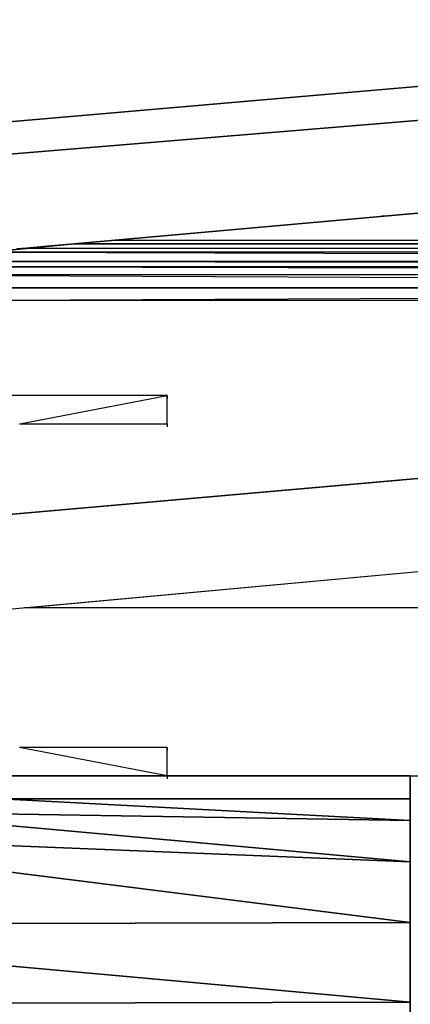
# Model space of a CAD drawing. Header units: millimetres. Extents: x 61846 to 198573, y 13020 to 52988.
# Tile 239 of 240: x 188461 to 188666, y 26006 to 26523. Entities that reach past the tile are written whole.
import ezdxf

# ---------------------------------------------------------------- set-up
doc = ezdxf.new("R2010")
doc.units = ezdxf.units.MM
for name, color, linetype, lineweight in [('A-COLS', 52, 'Continuous', 35), ('A-ROOF', 132, 'Continuous', 35), ('S-BEAM', 12, 'Continuous', 35)]:
    doc.layers.add(name, color=color, linetype=linetype, lineweight=lineweight)

# ---------------------------------------------------------------- blocks, each defined once
blk = doc.blocks.new('28_PBT_SC_staal_H-profiel_gekromd_dak toneeltoren_S355_HE200B_betondak_as R_3531939 - 28_PBT_SC_staal_H-profiel_gekromd_dak toneeltoren_S355_HE200B_betondak_as R_3531939-313701-GZ lierenkamer 4')
at = {"layer": 'A-COLS', "color": 250, "lineweight": 25}
for p, q in [((-47459.74, 26325.59), (-47559.74, 26325.59)), ((-47537.08, 26310.64), (-47459.74, 26325.59)), ((-47459.74, 26310.61), (-47459.74, 26325.59)), ((-47459.74, 26325.59), (-47459.74, 26323.99)), ((-47537.24, 26310.61), (-47459.74, 26310.61)), ((-47459.74, 26310.61), (-47459.74, 26309.01)), ((-47459.74, 26140.85), (-47537.24, 26140.85)), ((-47459.74, 26125.87), (-47537.24, 26140.85)), ((-47459.74, 26125.87), (-47459.74, 26140.85)), ((-47459.74, 26140.85), (-47459.74, 26139.25)), ((-47546.74, 26125.87), (-47459.74, 26125.87)), ((-47546.74, 26125.87), (-47332.02, 26125.87)), ((-47332.02, 26125.87), (-47546.74, 26125.87)), ((-47459.74, 26125.87), (-47459.74, 26124.28)), ((-47332.02, 26125.87), (-47332.02, 26113.89)), ((-47332.02, 26113.89), (-47332.02, 26125.87)), ((-47546.92, 26113.81), (-47332.02, 26102.51)), ((-47332.02, 26102.51), (-47546.92, 26113.81)), ((-47546.1, 26113.89), (-47332.02, 26113.89)), ((-47332.02, 26113.89), (-47546.1, 26113.89)), ((-47332.02, 26113.89), (-47332.02, 26102.51)), ((-47332.02, 26102.51), (-47332.02, 26113.89)), ((-47619.66, 26106.63), (-47332.02, 26080.81)), ((-47332.02, 26080.81), (-47619.66, 26106.63)), ((-47332.02, 26102.51), (-47614.98, 26107.1)), ((-47614.98, 26107.1), (-47332.02, 26102.51)), ((-47332.02, 26102.51), (-47332.02, 26080.81)), ((-47332.02, 26080.81), (-47332.02, 26102.51)), ((-47695.89, 26094.76), (-47332.02, 26048.95)), ((-47332.02, 26048.95), (-47695.89, 26094.76)), ((-47332.02, 26080.81), (-47692.32, 26095.39)), ((-47692.32, 26095.39), (-47332.02, 26080.81)), ((-47332.02, 26080.81), (-47332.02, 26048.95)), ((-47332.02, 26048.95), (-47332.02, 26080.81)), ((-47332.02, 26048.95), (-47782.02, 26047.76)), ((-47782.02, 26047.76), (-47332.02, 26048.95)), ((-47782.02, 26047.76), (-47332.02, 26007.19)), ((-47332.02, 26007.19), (-47782.02, 26047.76)), ((-47332.02, 26048.95), (-47332.02, 26007.19)), ((-47332.02, 26007.19), (-47332.02, 26048.95)), ((-47332.02, 26007.19), (-47782.02, 26005.99)), ((-47782.02, 26005.99), (-47332.02, 26007.19)), ((-47332.02, 26007.19), (-47332.02, 25955.87)), ((-47332.02, 25955.87), (-47332.02, 26007.19))]:
    blk.add_line(p, q, dxfattribs=at)
blk = doc.blocks.new('28_PBT_SC_staal_H-profiel_gekromd_dak toneeltoren_S355_HE200B_betondak_as R_3531939 - 28_PBT_SC_staal_H-profiel_gekromd_dak toneeltoren_S355_HE200B_betondak_as R_3531939-313705-GZ lierenkamer 4')
blk.add_blockref('28_PBT_SC_staal_H-profiel_gekromd_dak toneeltoren_S355_HE200B_betondak_as R_3531939 - 28_PBT_SC_staal_H-profiel_gekromd_dak toneeltoren_S355_HE200B_betondak_as R_3531939-313701-GZ lierenkamer 4', (0, 0))
blk = doc.blocks.new('28_PBT_SF_toneeltoren_dakboog_28_PBT_SF_toneeltoren_dakboog as R - 28_PBT_SF_toneeltoren_dakboog_28_PBT_SF_toneeltoren_dakboog as R-332845-GZ lierenkamer 4')
at = {"layer": 'S-BEAM', "color": 250, "lineweight": 25}
for p, q in [((-47560.05, 26375.52), (-46212.98, 26375.52)), ((-47546.74, 26125.87), (-46004.83, 26125.87))]:
    blk.add_line(p, q, dxfattribs=at)
blk = doc.blocks.new('TadP_A_CON_CONSTRUCTIE_rvt-6-GZ lierenkamer 4')
at = {"layer": 'A-COLS', "color": 10, "lineweight": 18}
blk.add_blockref('28_PBT_SC_staal_H-profiel_gekromd_dak toneeltoren_S355_HE200B_betondak_as R_3531939 - 28_PBT_SC_staal_H-profiel_gekromd_dak toneeltoren_S355_HE200B_betondak_as R_3531939-313705-GZ lierenkamer 4', (0, 0), dxfattribs=at)
at = {"layer": 'S-BEAM', "color": 10, "lineweight": 18}
blk.add_blockref('28_PBT_SF_toneeltoren_dakboog_28_PBT_SF_toneeltoren_dakboog as R - 28_PBT_SF_toneeltoren_dakboog_28_PBT_SF_toneeltoren_dakboog as R-332845-GZ lierenkamer 4', (0, 0), dxfattribs=at)
blk = doc.blocks.new('27_NOAHH_Dak_Dak-x 2835671 - 27_10_Metaal_Aluminium-163077-GZ lierenkamer 4')
at = {"layer": 'A-ROOF', "color": 250, "lineweight": 25}
for p, q in [((-47561.44, 26450.69), (-46683.75, 26522.79)), ((-47096.8, 26507.86), (-47741.95, 26451.81)), ((-47104.92, 26507.16), (-47741.95, 26451.81)), ((-47741.95, 26451.81), (-47104.92, 26507.16))]:
    blk.add_line(p, q, dxfattribs=at)
blk = doc.blocks.new('27_NOAHH_Dak_Dak-x 2835671 - 21_10_Hout-163069-GZ lierenkamer 4')
at = {"layer": 'A-ROOF', "color": 250, "lineweight": 25}
for p, q in [((-47508.61, 26405.17), (-46464.49, 26498.34)), ((-46464.49, 26498.34), (-47508.61, 26405.17)), ((-47052.66, 26492.49), (-47554.21, 26451.28)), ((-47554.21, 26451.28), (-47052.66, 26492.48)), ((-47524.62, 26403.75), (-47533.55, 26402.95)), ((-47524.62, 26403.75), (-47533.55, 26402.95)), ((-47524.62, 26403.75), (-47508.61, 26405.17)), ((-47508.61, 26405.17), (-47524.62, 26403.75)), ((-47538.64, 26402.5), (-47533.55, 26402.95)), ((-47533.55, 26402.95), (-47538.64, 26402.5))]:
    blk.add_line(p, q, dxfattribs=at)
blk = doc.blocks.new('27_NOAHH_Dak_Dak-x 2835671 - 27_10_Kunststof-163065-GZ lierenkamer 4')
at = {"layer": 'A-ROOF', "color": 250, "lineweight": 25}
for p, q in [((-47224.08, 26430.56), (-47346.02, 26419.68)), ((-47497.27, 26406.19), (-47346.92, 26419.6)), ((-47346.02, 26419.68), (-47346.92, 26419.6)), ((-47522.98, 26403.75), (-47531.03, 26402.95)), ((-47531.03, 26402.95), (-47522.98, 26403.75)), ((-47508.61, 26405.17), (-47530.92, 26402.96)), ((-47508.61, 26405.17), (-47530.92, 26402.96)), ((-47522.98, 26403.75), (-47508.61, 26405.17)), ((-47508.61, 26405.17), (-47522.98, 26403.75)), ((-47508.61, 26405.17), (-47497.27, 26406.19)), ((-46004.83, 26405.17), (-47508.61, 26405.17)), ((-47508.61, 26405.17), (-46004.83, 26403.14)), ((-46004.83, 26405.38), (-47487.13, 26407.09)), ((-47487.13, 26407.09), (-46004.83, 26407.09)), ((-47531.03, 26402.95), (-47553.72, 26400.7)), ((-47553.72, 26400.7), (-47535.61, 26402.5)), ((-46004.83, 26400.7), (-47553.72, 26400.7)), ((-47553.72, 26400.7), (-46004.83, 26396.08)), ((-47535.61, 26402.5), (-47544.51, 26401.61)), ((-47535.61, 26402.5), (-47531.03, 26402.95)), ((-47531.03, 26402.95), (-47535.61, 26402.5)), ((-47531.03, 26402.95), (-46004.83, 26402.95)), ((-47531.03, 26402.95), (-46004.83, 26400.85)), ((-47628.18, 26393.3), (-46004.83, 26393.3)), ((-47628.18, 26393.3), (-46041.24, 26389.13)), ((-46004.83, 26395.93), (-47601.8, 26395.93)), ((-47601.68, 26395.93), (-46004.83, 26393.32)), ((-47670.31, 26389.13), (-46041.24, 26389.13)), ((-47670.31, 26389.13), (-46130.81, 26382.03)), ((-46130.81, 26382.03), (-47669.96, 26382.03)), ((-47669.96, 26382.03), (-46132.63, 26381.89)), ((-46132.63, 26381.89), (-47669.96, 26381.89)), ((-47560.11, 26375.52), (-46132.63, 26381.89)), ((-46919.31, 26318.05), (-47337.67, 26281.14)), ((-47554.06, 26262.04), (-47120.16, 26300.33)), ((-47110.64, 26301.17), (-47337.67, 26281.14)), ((-47554.06, 26262.04), (-47337.67, 26281.14))]:
    blk.add_line(p, q, dxfattribs=at)
blk = doc.blocks.new('27_NOAHH_Dak_Dak-x 2835671 - 27_10_Metaal_Aluminium-163061-GZ lierenkamer 4')
at = {"layer": 'A-ROOF', "color": 250, "lineweight": 25}
for p, q in [((-46755.06, 26332.55), (-47554.06, 26262.04)), ((-47099.79, 26302.13), (-47531.67, 26264.01)), ((-47099.79, 26302.13), (-47531.67, 26264.01)), ((-47551.43, 26212.58), (-46753.76, 26286.31))]:
    blk.add_line(p, q, dxfattribs=at)
blk = doc.blocks.new('27_NOAHH_Dak_Dak-x 2835671 - 27_NOAHH_Dak_Dak-x 2835671-163054-GZ lierenkamer 4')
for name in ['27_NOAHH_Dak_Dak-x 2835671 - 27_10_Metaal_Aluminium-163077-GZ lierenkamer 4', '27_NOAHH_Dak_Dak-x 2835671 - 21_10_Hout-163069-GZ lierenkamer 4', '27_NOAHH_Dak_Dak-x 2835671 - 27_10_Kunststof-163065-GZ lierenkamer 4', '27_NOAHH_Dak_Dak-x 2835671 - 27_10_Metaal_Aluminium-163061-GZ lierenkamer 4']:
    blk.add_blockref(name, (0, 0))
blk = doc.blocks.new('27_NOAHH_Dak_Dak-x 2863758 - 27_10_Kunststof-164641-GZ lierenkamer 4')
at = {"layer": 'A-ROOF', "color": 250, "lineweight": 25}
for p, q in [((-47531.03, 26402.95), (-47533.43, 26402.95)), ((-47533.43, 26402.95), (-47531.03, 26402.95)), ((-47630, 26393.3), (-47670.2, 26389.13)), ((-47670.2, 26389.13), (-47628.18, 26393.3)), ((-47628.18, 26393.3), (-47670.2, 26389.13)), ((-47670.2, 26389.13), (-47630, 26393.3)), ((-47604.76, 26395.92), (-47630, 26393.3)), ((-47604.76, 26395.92), (-47630, 26393.3)), ((-47630, 26393.3), (-47604.76, 26395.92)), ((-47604.76, 26395.92), (-47630, 26393.3)), ((-47628.18, 26393.3), (-47601.8, 26395.92)), ((-47601.8, 26395.92), (-47628.18, 26393.3)), ((-48042.38, 26262.04), (-47915.55, 26262.04)), ((-47915.55, 26262.04), (-48042.38, 26262.04)), ((-48085.56, 26251.82), (-48088.08, 26251.82)), ((-48088.08, 26251.82), (-48085.56, 26251.82)), ((-47948.26, 26251.82), (-48064.79, 26251.82)), ((-48064.79, 26251.82), (-47948.26, 26251.82))]:
    blk.add_line(p, q, dxfattribs=at)
blk = doc.blocks.new('27_NOAHH_Dak_Dak-x 2863758 - 27_10_Metaal_Aluminium-164637-GZ lierenkamer 4')
at = {"layer": 'A-ROOF', "color": 250, "lineweight": 25}
for p, q in [((-47534.73, 26402.84), (-47532.21, 26402.83)), ((-47533.55, 26402.95), (-47531.03, 26402.95)), ((-47534.62, 26214.13), (-47126.9, 26251.82)), ((-46004.83, 26214.13), (-47534.62, 26214.13))]:
    blk.add_line(p, q, dxfattribs=at)
blk = doc.blocks.new('27_NOAHH_Dak_Dak-x 2863758 - 27_NOAHH_Dak_Dak-x 2863758-164626-GZ lierenkamer 4')
for name in ['27_NOAHH_Dak_Dak-x 2863758 - 27_10_Metaal_Aluminium-164637-GZ lierenkamer 4', '27_NOAHH_Dak_Dak-x 2863758 - 27_10_Kunststof-164641-GZ lierenkamer 4']:
    blk.add_blockref(name, (0, 0))
blk = doc.blocks.new('TadP_A_BWK_BOUWKUNDE_rvt-6-GZ lierenkamer 4')
at = {"layer": 'A-ROOF', "color": 250, "lineweight": 25}
for name in ['27_NOAHH_Dak_Dak-x 2835671 - 27_NOAHH_Dak_Dak-x 2835671-163054-GZ lierenkamer 4', '27_NOAHH_Dak_Dak-x 2863758 - 27_NOAHH_Dak_Dak-x 2863758-164626-GZ lierenkamer 4']:
    blk.add_blockref(name, (0, 0), dxfattribs=at)

msp = doc.modelspace()

# ---------------------------------------------------------------- block references
at = {"color": 210, "lineweight": 5}
for name in ['TadP_A_BWK_BOUWKUNDE_rvt-6-GZ lierenkamer 4', 'TadP_A_CON_CONSTRUCTIE_rvt-6-GZ lierenkamer 4']:
    msp.add_blockref(name, (235997.82, 0), dxfattribs=at)

doc.saveas('drawing.dxf')
